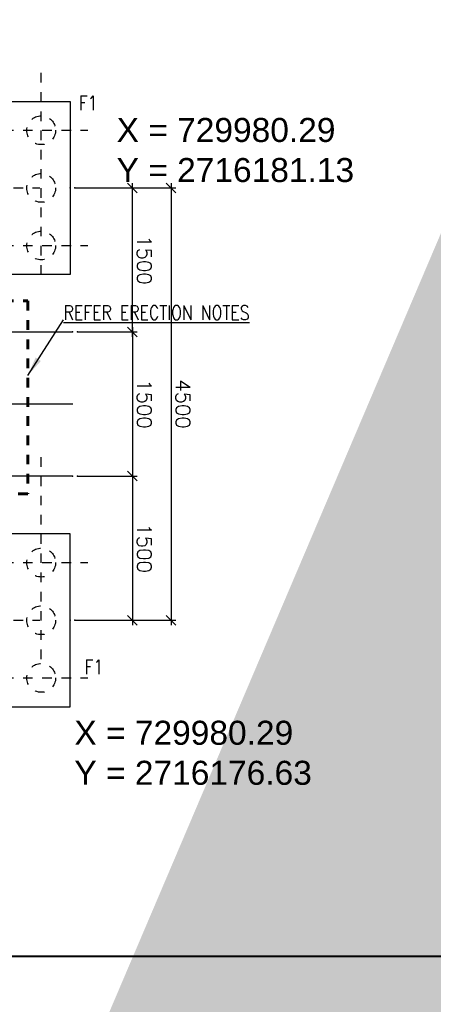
# Model space of a CAD drawing. Header units: inches. Extents: x 727810 to 1461440, y 2714588 to 5435005.
# Tile 218 of 233: x 729980.51 to 729984.82, y 2716172.64 to 2716182.88. Entities that reach past the tile are written whole.
import ezdxf

# ---------------------------------------------------------------- set-up
doc = ezdxf.new("R2010")
doc.units = ezdxf.units.IN
doc.header["$MEASUREMENT"] = 0
doc.linetypes.add('DIVIDEX2', pattern=[2.5, 1, -0.5, 0, -0.5, 0, -0.5])
doc.linetypes.add('HIDDEN', pattern=[0.375, 0.25, -0.125])
for name, color, linetype in [('DETAILS', 7, 'Continuous'), ('Inverter Room', 7, 'Continuous'), ('SCB', 7, 'Continuous')]:
    doc.layers.add(name, color=color, linetype=linetype)
doc.styles.add('ROMANS', font='ROMANS.shx', dxfattribs={"height": 10})
doc.styles.get("Standard").update_dxf_attribs({"font": 'arial.ttf'})
doc.dimstyles.new('ROMANS$0', dxfattribs={"dimscale": 100, "dimtxt": 100, "dimasz": 1, "dimexe": 0.5, "dimexo": 0.5, "dimgap": 0.5, "dimtad": 1, "dimdec": 0, "dimrnd": 5, "dimdsep": 46, "dimtxsty": 'ROMANS', "dimblk": 'OBLIQUE', "dimcen": 1, "dimdle": 0.5, "dimclrd": 6, "dimclre": 6, "dimclrt": 3, "dimadec": 0, "dimazin": 0, "dimtfac": 1, "dimtdec": 0, "dimtix": 1, "dimtmove": 0, "dimatfit": 3, "dimldrblk": 'OBLIQUE', "dimfxl": 1, "dimtolj": 1, "dimtzin": 0, "dimarcsym": 0})
doc.dimstyles.new('ROMANS$7', dxfattribs={"dimscale": 100, "dimtxt": 2.5, "dimasz": 2, "dimexe": 20, "dimexo": 20, "dimgap": 0.5, "dimtad": 1, "dimdec": 0, "dimrnd": 5, "dimzin": 0, "dimdsep": 46, "dimtxsty": 'ROMANS', "dimcen": 0.09, "dimdle": 20, "dimclrd": 256, "dimclre": 256, "dimclrt": 3, "dimadec": 0, "dimazin": 0, "dimtfac": 20, "dimtdec": 0, "dimtix": 1, "dimtmove": 2, "dimatfit": 3, "dimfxl": 1, "dimtolj": 1, "dimtzin": 0, "dimarcsym": 0})

# ---------------------------------------------------------------- blocks, each defined once
blk = doc.blocks.new('_Oblique')
at = {"color": 0, "linetype": 'ByBlock', "lineweight": -2}
blk.add_line((-0.5, -0.5), (0.5, 0.5), dxfattribs=at)
blk = doc.blocks.new('*D84')
at = {"layer": 'Inverter Room', "color": 6, "lineweight": -2, "ltscale": 0.5, "transparency": 16777216}
for p, q in [((2097715, -2323962), (2102315, -2323962)), ((2097765, -2324965), (2097765, -2323912)), ((2102265, -2324965), (2102265, -2323912))]:
    blk.add_line(p, q, dxfattribs=at)
at = {"layer": 'Inverter Room', "color": 0, "ltscale": 0.5, "transparency": 16777216}
for p in [(2102265, -2323962), (2097765, -2325015), (2102265, -2325015)]:
    blk.add_point(p, dxfattribs=at)
at = {"layer": 'Inverter Room', "color": 6, "lineweight": -2, "ltscale": 0.5, "transparency": 16777216, "xscale": 100, "yscale": 100, "zscale": 100, "rotation": 180}
blk.add_blockref('_Oblique', (2097765, -2323962), dxfattribs=at)
at = {"layer": 'Inverter Room', "color": 6, "lineweight": -2, "ltscale": 0.5, "transparency": 16777216, "xscale": 100, "yscale": 100, "zscale": 100}
blk.add_blockref('_Oblique', (2102265, -2323962), dxfattribs=at)
at = {"layer": 'Inverter Room', "color": 3, "ltscale": 0.5, "transparency": 16777216, "insert": (2100015, -2323837), "char_height": 150, "attachment_point": 5, "style": 'ROMANS'}
blk.add_mtext('\\A1;4500', dxfattribs=at)
blk = doc.blocks.new('*D86')
at = {"layer": 'DETAILS', "color": 6, "lineweight": -2, "ltscale": 0.5, "transparency": 16777216}
for p, q in [((2099315, -2324365), (2097715, -2324365)), ((2097765, -2324915), (2097765, -2324315)), ((2099265, -2324938), (2099265, -2324315))]:
    blk.add_line(p, q, dxfattribs=at)
at = {"layer": 'Inverter Room', "color": 0, "ltscale": 0.5, "transparency": 16777216}
for p in [(2097765, -2324365), (2097765, -2324965), (2099265, -2324988)]:
    blk.add_point(p, dxfattribs=at)
at = {"layer": 'DETAILS', "color": 6, "lineweight": -2, "ltscale": 0.5, "transparency": 16777216, "xscale": 100, "yscale": 100, "zscale": 100, "rotation": 180}
blk.add_blockref('_Oblique', (2097765, -2324365), dxfattribs=at)
at = {"layer": 'DETAILS', "color": 6, "lineweight": -2, "ltscale": 0.5, "transparency": 16777216, "xscale": 100, "yscale": 100, "zscale": 100}
blk.add_blockref('_Oblique', (2099265, -2324365), dxfattribs=at)
at = {"layer": 'DETAILS', "color": 3, "ltscale": 0.5, "transparency": 16777216, "insert": (2098515, -2324240), "char_height": 150, "attachment_point": 5, "style": 'ROMANS', "bg_fill": 3, "box_fill_scale": 1.25, "bg_fill_color": 256, "bg_fill_true_color": 13158600, "bg_fill_transparency": 0}
blk.add_mtext('\\A1;1500', dxfattribs=at)
blk = doc.blocks.new('*D74')
at = {"layer": 'DETAILS', "color": 6, "lineweight": -2, "ltscale": 0.5, "transparency": 16777216}
for p, q in [((2100715, -2324365), (2102315, -2324365)), ((2100765, -2324938), (2100765, -2324315)), ((2102265, -2324915), (2102265, -2324315))]:
    blk.add_line(p, q, dxfattribs=at)
at = {"layer": 'Inverter Room', "color": 0, "ltscale": 0.5, "transparency": 16777216}
for p in [(2102265, -2324365), (2100765, -2324988), (2102265, -2324965)]:
    blk.add_point(p, dxfattribs=at)
at = {"layer": 'DETAILS', "color": 6, "lineweight": -2, "ltscale": 0.5, "transparency": 16777216, "xscale": 100, "yscale": 100, "zscale": 100, "rotation": 180}
blk.add_blockref('_Oblique', (2100765, -2324365), dxfattribs=at)
at = {"layer": 'DETAILS', "color": 6, "lineweight": -2, "ltscale": 0.5, "transparency": 16777216, "xscale": 100, "yscale": 100, "zscale": 100}
blk.add_blockref('_Oblique', (2102265, -2324365), dxfattribs=at)
at = {"layer": 'DETAILS', "color": 3, "ltscale": 0.5, "transparency": 16777216, "insert": (2101515, -2324240), "char_height": 150, "attachment_point": 5, "style": 'ROMANS', "bg_fill": 3, "box_fill_scale": 1.25, "bg_fill_color": 256, "bg_fill_true_color": 13158600, "bg_fill_transparency": 0}
blk.add_mtext('\\A1;1500', dxfattribs=at)
blk = doc.blocks.new('*D75')
at = {"layer": 'DETAILS', "color": 6, "lineweight": -2, "ltscale": 0.5, "transparency": 16777216}
for p, q in [((2099215, -2324365), (2100815, -2324365)), ((2099265, -2324888), (2099265, -2324315)), ((2100765, -2324888), (2100765, -2324315))]:
    blk.add_line(p, q, dxfattribs=at)
at = {"layer": 'Inverter Room', "color": 0, "ltscale": 0.5, "transparency": 16777216}
for p in [(2100765, -2324365), (2099265, -2324938), (2100765, -2324938)]:
    blk.add_point(p, dxfattribs=at)
at = {"layer": 'DETAILS', "color": 6, "lineweight": -2, "ltscale": 0.5, "transparency": 16777216, "xscale": 100, "yscale": 100, "zscale": 100, "rotation": 180}
blk.add_blockref('_Oblique', (2099265, -2324365), dxfattribs=at)
at = {"layer": 'DETAILS', "color": 6, "lineweight": -2, "ltscale": 0.5, "transparency": 16777216, "xscale": 100, "yscale": 100, "zscale": 100}
blk.add_blockref('_Oblique', (2100765, -2324365), dxfattribs=at)
at = {"layer": 'DETAILS', "color": 3, "ltscale": 0.5, "transparency": 16777216, "insert": (2100015, -2324240), "char_height": 150, "attachment_point": 5, "style": 'ROMANS', "bg_fill": 3, "box_fill_scale": 1.25, "bg_fill_color": 256, "bg_fill_true_color": 13158600, "bg_fill_transparency": 0}
blk.add_mtext('\\A1;1500', dxfattribs=at)
blk = doc.blocks.new('bhcbhb')
at = {"layer": 'DETAILS', "linetype": 'DIVIDEX2', "ltscale": 0.5}
for p, q in [((2097165.3, -2326904.8), (2097165.3, -2324828.8)), ((2098365.3, -2326904.8), (2098365.3, -2324828.8)), ((2101665.3, -2326904.8), (2101665.3, -2324828.8)), ((2102865.3, -2326904.8), (2102865.3, -2324828.8)), ((2098669.2, -2325315.3), (2096567.2, -2325315.3)), ((2097765.3, -2327404.8), (2097765.3, -2325328.8)), ((2102669.2, -2325315.3), (2100567.2, -2325315.3)), ((2102265.3, -2327404.8), (2102265.3, -2325328.8))]:
    blk.add_line(p, q, dxfattribs=at)
at = {"layer": 'DETAILS', "linetype": 'HIDDEN', "lineweight": 60, "ltscale": 20}
blk.add_lwpolyline([(2098942.4, -2332504), (2098942.4, -2325454.7), (2100949.6, -2325454.7), (2100949.6, -2332504)], close=True, dxfattribs=at)
at = {"layer": 'Inverter Room', "ltscale": 2}
for p, q in [((2099265.3, -2324987.7), (2099265.3, -2332237.4)), ((2100015.3, -2324987.7), (2100015.3, -2332237.4)), ((2100765.3, -2324987.7), (2100765.3, -2332237.4))]:
    blk.add_line(p, q, dxfattribs=at)
at = {"layer": 'Inverter Room', "color": 4, "ltscale": 0.5}
for points in [[(2098665.3, -2325015.3), (2098665.3, -2326515.3), (2096865.3, -2326515.3), (2096865.3, -2325015.3)], [(2101365.3, -2325015.3), (2101365.3, -2326515.3), (2103165.3, -2326515.3), (2103165.3, -2325015.3)]]:
    blk.add_lwpolyline(points, close=True, dxfattribs=at)
at = {"layer": 'Inverter Room', "color": 8, "linetype": 'HIDDEN', "ltscale": 2}
for centre in [(2097165.3, -2325315.3), (2097765.3, -2325315.3), (2098365.3, -2325315.3), (2101665.3, -2325315.3), (2102265.3, -2325315.3), (2102865.3, -2325315.3)]:
    blk.add_circle(centre, 150, dxfattribs=at)
at = {"layer": 'Inverter Room', "color": 3, "linetype": 'Continuous', "style": 'ROMANS', "width": 0.8}
for p in [(2096955.7, -2324924.2), (2102825.7, -2324864.4)]:
    blk.add_text('F1', height=150, rotation=90, dxfattribs=at).set_placement(p)
at = {"layer": 'Inverter Room', "ltscale": 0.5}
dim = blk.add_linear_dim(base=(2102265.3, -2323961.8), p1=(2097765.3, -2325015.3), p2=(2102265.3, -2325015.3), angle=180, dimstyle='ROMANS$0', override={"dimtxt": 150, "dimfxl": 0.75, "dimarcsym": 1}, dxfattribs=at)
dim.commit()
dim.dimension.update_dxf_attribs({"geometry": '*D84', "text_midpoint": (2100015.3, -2323836.8)})
at = {"layer": 'DETAILS', "ltscale": 100}
blk.add_leader([(2099717.3, -2325454.7), (2099137.7, -2325082.5)], dimstyle='ROMANS$7', override={"dimtxt": 150, "dimgap": 0.5, "dimtad": 0, "dimtfill": 1, "dimarcsym": 1}, dxfattribs=at)
at = {"layer": 'DETAILS', "ltscale": 0.5}
for base, p1, p2, picture, middle in [((2097765.3, -2324365.3), (2099265.3, -2324987.7), (2097765.3, -2324965.3), '*D86', (2098515.3, -2324240.3)), ((2102265.3, -2324365.3), (2100765.3, -2324987.7), (2102265.3, -2324965.3), '*D74', (2101515.3, -2324240.3))]:
    dim = blk.add_linear_dim(base=base, p1=p1, p2=p2, angle=180, dimstyle='ROMANS$0', override={"dimtxt": 150, "dimtfill": 1, "dimarcsym": 1}, dxfattribs=at)
    dim.commit()
    dim.dimension.update_dxf_attribs({"geometry": picture, "text_midpoint": middle})
at = {"layer": 'Inverter Room', "color": 2, "linetype": 'Continuous', "style": 'ROMANS', "width": 0.8}
blk.add_text('%%UREFER ERECTION NOTES', height=150, rotation=90, dxfattribs=at).set_placement((2099137.7, -2325082.5))
at = {"layer": 'DETAILS', "ltscale": 0.5}
dim = blk.add_linear_dim(base=(2100765.3, -2324365.3), p1=(2099265.3, -2324937.7), p2=(2100765.3, -2324937.7), angle=180, dimstyle='ROMANS$0', override={"dimtxt": 150, "dimtfill": 1, "dimarcsym": 1}, dxfattribs=at)
dim.commit()
dim.dimension.update_dxf_attribs({"geometry": '*D75', "text_midpoint": (2100015.3, -2324240.3)})

msp = doc.modelspace()

# ---------------------------------------------------------------- linework, layer by layer
at = {"color": 3, "lineweight": 40}
msp.add_line((730007.01999, 2716173.13181, -0.148), (729967.37425, 2716173.13181, -0.148), dxfattribs=at)

# ---------------------------------------------------------------- block references
at = {"layer": 'DETAILS', "xscale": 0.001, "yscale": 0.001, "zscale": 0.001, "rotation": 270}
msp.add_blockref('bhcbhb', (732306.0515, 2718278.89808), dxfattribs=at)

# ---------------------------------------------------------------- next in the draw order: texts
at = {"layer": 'SCB', "color": 3, "lineweight": 40, "char_height": 0.25, "attachment_point": 1}
for s, insert, width in [('X = 729980.29     Y = 2716181.13', (729981.52186, 2716181.86062), 2.8746749), ('X = 729980.29     Y = 2716181.13', (729981.52186, 2716181.86062), 2.8746749), ('X = 729980.29     Y = 2716176.63', (729981.08126, 2716175.58667), 2.9376749), ('X = 729980.29     Y = 2716176.63', (729981.08126, 2716175.58667), 2.9376749)]:
    msp.add_mtext(s, dxfattribs=dict(at, insert=insert, width=width))

# ---------------------------------------------------------------- next in the draw order: leaders
at = {"layer": 'Inverter Room', "ltscale": 0.5}
for points in [[(729921.17402, 2716084.59473, 0.21928), (729921.65334, 2716084.93742, 0.21928), (729921.85725, 2716084.93742, 0.21928)], [(729988.68615, 2716189.53275), (729988.44543, 2716188.54975), (729987.87883, 2716188.5574)]]:
    msp.add_leader(points, dimstyle='ROMANS$7', override={"dimtxt": 150, "dimgap": 0.5, "dimtad": 0, "dimtfill": 1, "dimarcsym": 1}, dxfattribs=at)

doc.saveas('drawing.dxf')
